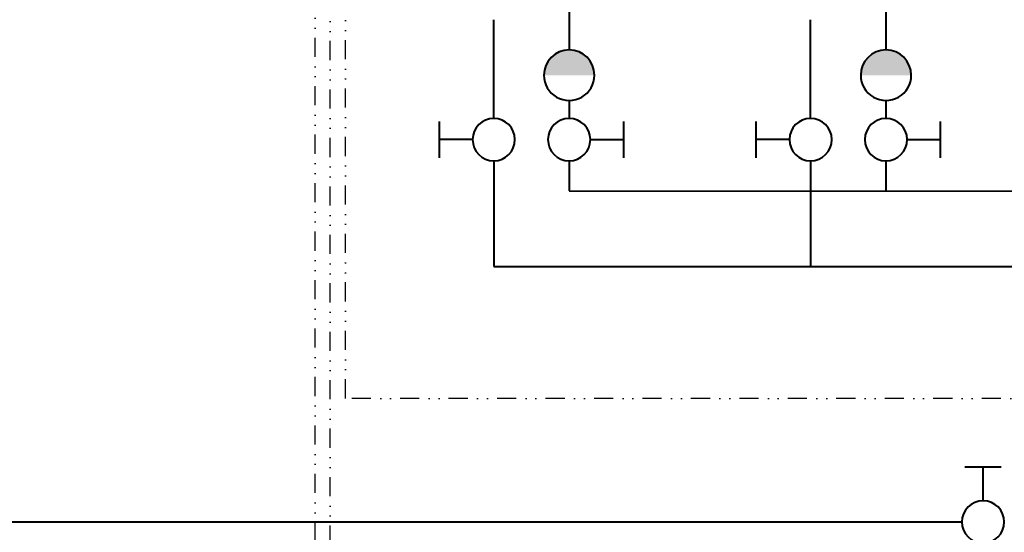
# Model space of a CAD drawing. Header units: centimetres. Extents: x 1912 to 37354, y 4932 to 6633.
# Tile 156 of 236: x 34476 to 34803, y 5788 to 5958. Entities that reach past the tile are written whole.
import ezdxf
from ezdxf.lldxf.tags import DXFTag

# ---------------------------------------------------------------- set-up
doc = ezdxf.new("R2010")
doc.units = ezdxf.units.CM
doc.linetypes.add('DIVIDE2', pattern=[15.875, 6.35, -3.175, 0, -3.175, 0, -3.175])
for name, color, linetype, lineweight in [('IS_gaz 2', 44, 'Continuous', 35), ('IS_Powrót', 5, 'DASH', 40), ('IS_sygnał', 210, 'DIVIDE2', 25), ('IS_Zasilanie', 1, 'SOLID', 40), ('IS_Zimna_woda', 5, 'SOLID', 40)]:
    doc.layers.add(name, color=color, linetype=linetype, lineweight=lineweight)
tags = doc.linetypes.add('DASH', pattern=[15, 10, -5]).pattern_tags.tags
tags[6:7] = [DXFTag(74, 4), DXFTag(75, 0), DXFTag(340, '0'), DXFTag(46, 0.0), DXFTag(50, 0.0), DXFTag(44, 0.0), DXFTag(45, 0.0)]
tags[4:5] = [DXFTag(74, 4), DXFTag(75, 0), DXFTag(340, '0'), DXFTag(46, 0.0), DXFTag(50, 0.0), DXFTag(44, 0.0), DXFTag(45, 0.0)]
tags = doc.linetypes.add('SOLID', pattern=[10, 10, 0]).pattern_tags.tags
tags[6:7] = [DXFTag(74, 4), DXFTag(75, 0), DXFTag(340, '0'), DXFTag(46, 0.0), DXFTag(50, 0.0), DXFTag(44, 0.0), DXFTag(45, 0.0)]
tags[4:5] = [DXFTag(74, 4), DXFTag(75, 0), DXFTag(340, '0'), DXFTag(46, 0.0), DXFTag(50, 0.0), DXFTag(44, 0.0), DXFTag(45, 0.0)]

# ---------------------------------------------------------------- blocks, each defined once
blk = doc.blocks.new('Zaworek')
at = {"layer": 'IS_Zimna_woda', "color": 18, "true_color": 0x000000}
for p, q in [((5.154, 1.717), (5.154, -1.717)), ((2, 0), (5.154, 0))]:
    blk.add_line(p, q, dxfattribs=at)
blk.add_circle((0, 0), 2, dxfattribs=at)
blk = doc.blocks.new('zawórzwrotny11')
at = {"layer": 'IS_Zimna_woda', "true_color": 0x000000}
h = blk.add_hatch(color=18, dxfattribs=at)
edge = h.paths.add_edge_path()
edge.add_arc((0, 0), 8.39, -899.9318, -719.9318, ccw=False)
edge.add_line((-8.39, -0.01), (8.39, 0.01))
at = {"layer": 'IS_Zimna_woda', "color": 18, "true_color": 0x000000}
for start, end in [(0.0682, 180.0682), (180.0682, 0.0682)]:
    blk.add_arc((0, 0), 8.39, start, end, dxfattribs=at)

msp = doc.modelspace()

# ---------------------------------------------------------------- linework, layer by layer
at = {"layer": 'IS_Powrót'}
for p, q in [((34633.32, 5925.12), (34633.32, 5957.83)), ((34738.41, 5925.12), (34738.41, 5957.82)), ((34633.32, 5911.05), (34633.32, 5875.98)), ((34738.41, 5911.05), (34738.41, 5875.98)), ((34633.32, 5875.98), (34921.13, 5875.98))]:
    msp.add_line(p, q, dxfattribs=at)
at = {"layer": 'IS_sygnał'}
for p, q in [((34574.08, 5479.35), (34574.08, 6350.9)), ((34579.08, 5494.35), (34579.08, 6345.9)), ((34584.08, 5832.24), (34584.08, 6340.9)), ((34865.82, 5832.24), (34584.08, 5832.24))]:
    msp.add_line(p, q, dxfattribs=at)
at = {"layer": 'IS_Zasilanie'}
for p, q in [((34658.33, 5966.08), (34658.33, 5947.83)), ((34763.41, 5966.07), (34763.41, 5947.82)), ((34658.32, 5931.05), (34658.32, 5925.12)), ((34763.41, 5931.05), (34763.41, 5925.12)), ((34658.32, 5911.05), (34658.32, 5901.05)), ((34763.41, 5911.05), (34763.41, 5901.05)), ((34658.32, 5901.05), (34999.96, 5900.98)), ((34323.27, 5791.24), (34788.61, 5791.24))]:
    msp.add_line(p, q, dxfattribs=at)

# ---------------------------------------------------------------- block references
at = {"layer": 'IS_gaz 2', "color": 18, "true_color": 0x000000, "xscale": -3.517579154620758, "yscale": 3.517579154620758, "zscale": 3.517579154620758, "rotation": 270}
msp.add_blockref('Zaworek', (34795.64, 5791.24), dxfattribs=at)
at = {"layer": 'IS_Zimna_woda', "rotation": 180}
for p in [(34658.34, 5939.44), (34763.42, 5939.44)]:
    msp.add_blockref('zawórzwrotny11', p, dxfattribs=at)
at = {"layer": 'IS_Zimna_woda', "color": 18, "true_color": 0x000000, "xscale": -3.517579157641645, "yscale": 3.517579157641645, "zscale": 3.517579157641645}
for p in [(34633.32, 5918.08), (34738.41, 5918.08)]:
    msp.add_blockref('Zaworek', p, dxfattribs=at)
at = {"layer": 'IS_Zimna_woda', "color": 18, "true_color": 0x000000, "xscale": -3.517579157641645, "yscale": 3.517579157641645, "zscale": 3.517579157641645, "rotation": 180}
for p in [(34658.32, 5918.08), (34763.41, 5918.08)]:
    msp.add_blockref('Zaworek', p, dxfattribs=at)

doc.saveas('drawing.dxf')
